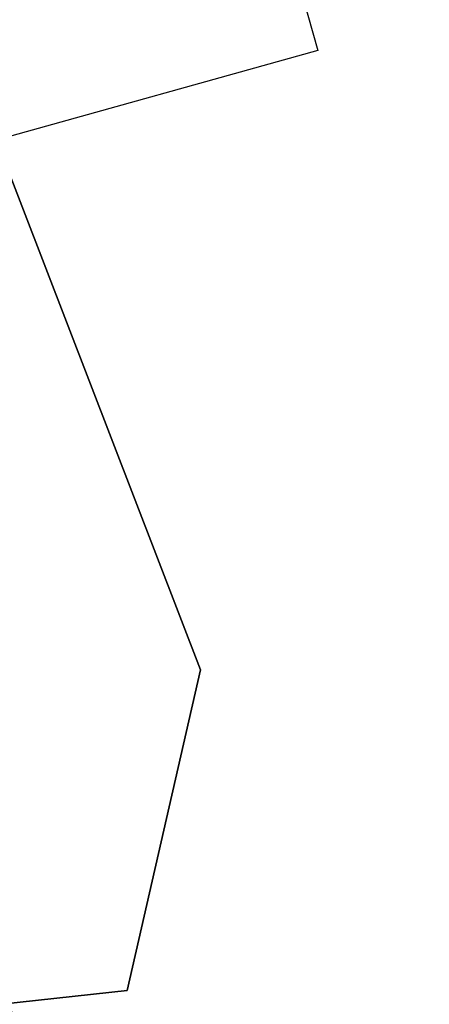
# Model space of a CAD drawing. Header units: metres. Extents: x 339653 to 341672, y 5744753 to 5747397.
# Tile 106 of 256: x 340499 to 340508, y 5745876 to 5745898. Entities that reach past the tile are written whole.
import ezdxf

# ---------------------------------------------------------------- set-up
doc = ezdxf.new("R2010")
doc.units = ezdxf.units.M
doc.header["$LTSCALE"] = 0.03
doc.header["$XCLIPFRAME"] = 2
doc.layers.add('0-Bild', color=7, linetype='Continuous')
doc.layers.add('UMRINGE_GRUENSTREIFEN', color=7, linetype='Continuous')
picture_1 = doc.add_image_def('image7.jpg', size_in_pixel=(450, 300))

msp = doc.modelspace()

# ---------------------------------------------------------------- linework, layer by layer
at = {"layer": 'UMRINGE_GRUENSTREIFEN', "color": 83}
for points in [[(340493.824, 5745908.718, 0), (340490.839, 5745903.517, 0), (340491.485, 5745902.2, 0), (340495.027, 5745903.644, 0), (340502.983, 5745882.999, 0), (340501.348, 5745875.84, 0), (340498.544, 5745875.536, 0), (340501.385, 5745873.337, 0), (340506.214, 5745872.006, 0), (340511.037, 5745873.718, 0), (340515.567, 5745878.766, 0), (340517.59, 5745884.417, 0), (340517.528, 5745899.221, 0), (340517.018, 5745901.904, 0), (340513.934, 5745907.446, 0), (340509.312, 5745910.64, 0), (340503.466, 5745912.513, 0), (340497.536, 5745911.377, 0), (340493.824, 5745908.718, 0)], [(340498.544, 5745875.536, 0), (340501.348, 5745875.84, 0), (340502.983, 5745882.999, 0), (340495.027, 5745903.644, 0), (340491.485, 5745902.2, 0), (340495.233, 5745893.077, 0), (340496.972, 5745886.45, 0), (340498.544, 5745875.536, 0)]]:
    msp.add_polyline3d(points, dxfattribs=at)

# ---------------------------------------------------------------- pictures from other files: only their frames are drawn
at = {"layer": '0-Bild'}
image = msp.add_image(picture_1, insert=(340503.78, 5745903.391, -31.229), size_in_units=(11.906, 7.937), rotation=-164.435, dxfattribs=at)
image.set_boundary_path([(-0.5, 42.275), (449.5, 257.48)])

doc.saveas('drawing.dxf')
